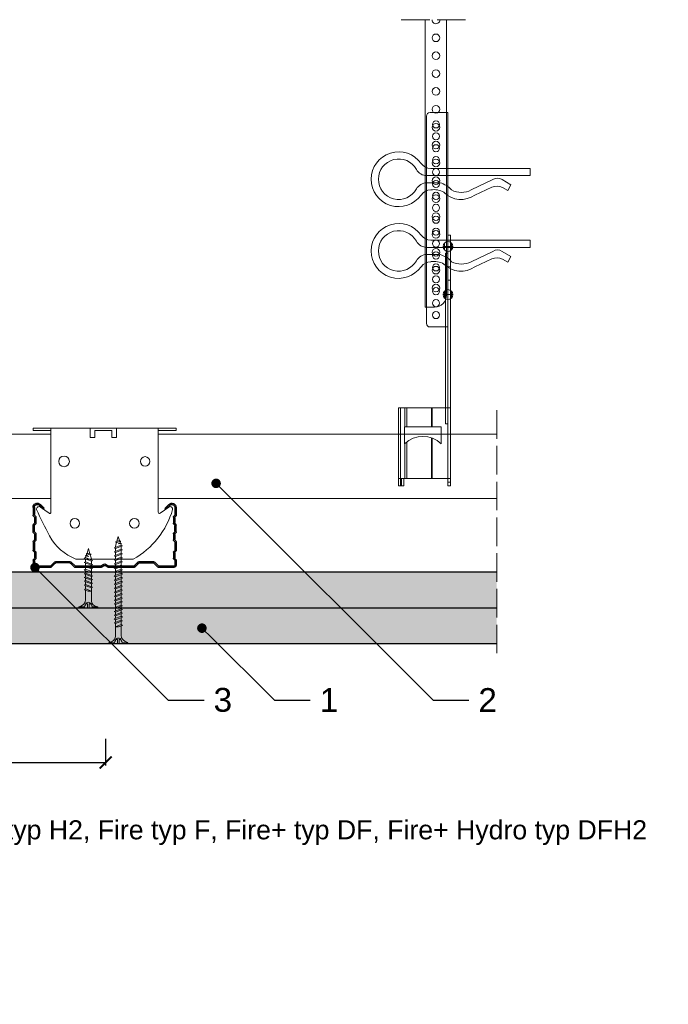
# Model space of a CAD drawing. Header units: millimetres. Extents: x 198 to 2541, y 3733 to 4154.
# Tile 2 of 7: x 591 to 863, y 3733 to 4146. Entities that reach past the tile are written whole.
import ezdxf
from ezdxf import colors
from ezdxf.entities.mleader import LeaderData, LeaderLine
from ezdxf.math import Vec2, Vec3

# ---------------------------------------------------------------- set-up
doc = ezdxf.new("R2010")
doc.units = ezdxf.units.MM
doc.linetypes.add('ACAD_ISO02W100', pattern=[15, 12, -3])
for name, color, linetype, lineweight in [('_RIGIPS AKCESORIA', 7, 'Continuous', 18), ('_RIGIPS G-K', 7, 'Continuous', 25), ('_RIGIPS PROFIL', 7, 'Continuous', 18), ('KRESKOWANIE', 7, 'Continuous', 9), ('PRZERYWANA', 7, 'ACAD_ISO02W100', 9)]:
    doc.layers.add(name, color=color, linetype=linetype, lineweight=lineweight)
doc.styles.get("Standard").update_dxf_attribs({"font": 'arial.ttf'})
doc.dimstyles.new('ISO-25', dxfattribs={"dimtxt": 2.5, "dimasz": 2.5, "dimexe": 1.25, "dimexo": 0.625, "dimtad": 1, "dimtxsty": 'Standard', "dimcen": 2.5, "dimadec": 0, "dimazin": 0, "dimtfac": 1, "dimtmove": 0, "dimatfit": 3, "dimfxl": 1, "dimarcsym": 0})
pattern_1 = [(225, (-1898.4273, 2824.9357), (1.122532, -3.367596), [0, -3.175])]

# ---------------------------------------------------------------- blocks, each defined once
blk = doc.blocks.new('wieszak noniuszowy bok')
at = {"layer": '_RIGIPS AKCESORIA', "lineweight": 0}
for p, q in [((1390.98, 5092.86), (1390.98, 5179.86)), ((1392.48, 5181.36), (1399.98, 5181.36)), ((1399.98, 5024.65), (1399.98, 5181.36)), ((1399.98, 5129.95), (1399.97, 5129.95)), ((1399.98, 5129.95), (1401, 5129.95)), ((1401, 5129.95), (1401, 5024.65)), ((1401, 5129.95), (1401, 5129.95)), ((1398.54, 5126.58), (1398.54, 5123.65)), ((1399.98, 5126.06), (1399.98, 5102.02)), ((1401.42, 5126.58), (1401.42, 5123.65)), ((1398.96, 5122.28), (1399.98, 5122.28)), ((1398.96, 5122.28), (1399.98, 5122.28)), ((1398.96, 5122.28), (1398.96, 5050.72)), ((1399.98, 5116.66), (1401, 5116.66)), ((1399.98, 5116.63), (1399.98, 5116.66)), ((1399.98, 5116.66), (1399.98, 5116.63)), ((1399.98, 5116.62), (1399.98, 5116.63)), ((1399.98, 5116.63), (1399.98, 5116.56)), ((1399.98, 5116.55), (1399.98, 5116.63)), ((1399.98, 5116.63), (1399.98, 5116.55)), ((1399.98, 5116.55), (1399.98, 5116.62)), ((1399.98, 5116.56), (1399.98, 5116.43)), ((1399.98, 5116.42), (1399.98, 5116.55)), ((1399.98, 5116.41), (1399.98, 5116.55)), ((1399.98, 5116.55), (1399.98, 5116.41)), ((1399.98, 5116.43), (1399.98, 5116.25)), ((1399.98, 5116.24), (1399.98, 5116.42)), ((1399.98, 5116.21), (1399.98, 5116.41)), ((1399.98, 5116.41), (1399.98, 5116.21)), ((1399.98, 5116.25), (1399.98, 5116.01)), ((1399.98, 5116), (1399.98, 5116.24)), ((1399.98, 5115.97), (1399.98, 5116.21)), ((1399.98, 5116.21), (1399.98, 5115.97)), ((1399.98, 5116.01), (1399.98, 5115.74)), ((1399.98, 5115.71), (1399.98, 5116)), ((1399.98, 5115.69), (1399.98, 5115.97)), ((1399.98, 5115.97), (1399.98, 5115.69)), ((1399.98, 5115.74), (1399.98, 5115.41)), ((1399.98, 5115.38), (1399.98, 5115.71)), ((1399.98, 5115.37), (1399.98, 5115.69)), ((1399.98, 5115.69), (1399.98, 5115.37)), ((1399.98, 5115.41), (1399.98, 5115.05)), ((1399.98, 5115.02), (1399.98, 5115.38)), ((1399.98, 5115.02), (1399.98, 5115.37)), ((1399.98, 5115.37), (1399.98, 5115.02)), ((1399.98, 5115.05), (1399.98, 5114.67)), ((1399.98, 5114.65), (1399.98, 5115.02)), ((1399.98, 5114.64), (1399.98, 5115.02)), ((1399.98, 5115.02), (1399.98, 5114.64)), ((1399.98, 5114.67), (1399.98, 5114.28)), ((1399.98, 5114.25), (1399.98, 5114.65)), ((1399.98, 5114.25), (1399.98, 5114.64)), ((1399.98, 5114.64), (1399.98, 5114.25)), ((1399.98, 5114.28), (1399.98, 5113.88)), ((1399.98, 5113.85), (1399.98, 5114.25)), ((1399.98, 5113.84), (1399.98, 5114.25)), ((1399.98, 5114.25), (1399.98, 5113.84)), ((1399.98, 5113.88), (1399.98, 5113.48)), ((1399.98, 5113.46), (1399.98, 5113.85)), ((1399.98, 5113.84), (1399.98, 5113.44)), ((1399.98, 5113.44), (1399.98, 5113.84)), ((1399.98, 5113.48), (1399.98, 5113.1)), ((1399.98, 5113.07), (1399.98, 5113.46)), ((1399.98, 5113.44), (1399.98, 5113.06)), ((1399.98, 5113.06), (1399.98, 5113.44)), ((1399.98, 5113.1), (1399.98, 5112.75)), ((1399.98, 5112.72), (1399.98, 5113.07)), ((1399.98, 5113.06), (1399.98, 5112.68)), ((1399.98, 5112.68), (1399.98, 5113.06)), ((1399.98, 5112.75), (1399.98, 5112.42)), ((1399.98, 5112.4), (1399.98, 5112.72)), ((1399.98, 5112.68), (1399.98, 5112.33)), ((1399.98, 5112.33), (1399.98, 5112.68)), ((1399.98, 5112.42), (1399.98, 5112.14)), ((1399.98, 5112.12), (1399.98, 5112.4)), ((1399.98, 5112.33), (1399.98, 5112)), ((1399.98, 5112), (1399.98, 5112.33)), ((1399.98, 5112.14), (1399.98, 5111.9)), ((1399.98, 5111.89), (1399.98, 5112.12)), ((1399.98, 5112), (1399.98, 5111.72)), ((1399.98, 5111.72), (1399.98, 5112)), ((1399.98, 5111.9), (1399.98, 5111.72)), ((1399.98, 5111.72), (1399.98, 5111.89)), ((1399.98, 5111.72), (1399.98, 5111.6)), ((1399.98, 5111.59), (1399.98, 5111.72)), ((1399.98, 5111.72), (1399.98, 5111.48)), ((1399.98, 5111.48), (1399.98, 5111.72)), ((1399.98, 5111.6), (1399.98, 5111.54)), ((1399.98, 5111.53), (1399.98, 5111.59)), ((1399.98, 5111.54), (1399.98, 5111.53)), ((1399.98, 5111.48), (1399.98, 5111.29)), ((1399.98, 5111.29), (1399.98, 5111.48)), ((1399.98, 5111.29), (1399.98, 5111.15)), ((1399.98, 5111.15), (1399.98, 5111.29)), ((1399.98, 5111.15), (1399.98, 5111.06)), ((1399.98, 5111.06), (1399.98, 5111.15)), ((1399.98, 5111.06), (1399.98, 5111.04)), ((1399.98, 5111.04), (1399.98, 5111.06)), ((1399.98, 5111.04), (1401, 5111.04)), ((1398.54, 5106.42), (1398.54, 5103.49)), ((1401.42, 5106.42), (1401.42, 5103.49)), ((1399.98, 5102.02), (1399.98, 5102.1)), ((1399.98, 5091.36), (1392.48, 5091.36)), ((1400.98, 5057.36), (1379.24, 5057.36)), ((1379.24, 5057.36), (1379.24, 5024.65)), ((1380.12, 5057.36), (1380.12, 5024.65)), ((1381.9, 5057.36), (1381.9, 5049.5)), ((1382.79, 5057.36), (1382.79, 5049.5)), ((1393.13, 5057.36), (1393.13, 5049.5)), ((1393.4, 5057.36), (1393.4, 5049.5)), ((1400.98, 5057.36), (1401, 5057.36)), ((1401, 5057.36), (1400.98, 5057.36)), ((1381.81, 5042.35), (1381.81, 5049.5)), ((1397.14, 5049.5), (1381.81, 5049.5)), ((1397.14, 5042.35), (1397.14, 5049.5)), ((1398.96, 5050.72), (1399.98, 5050.72)), ((1381.9, 5042.43), (1381.9, 5027.72)), ((1382.79, 5043.18), (1382.79, 5027.72)), ((1393.13, 5044.79), (1393.13, 5027.72)), ((1393.4, 5044.69), (1393.4, 5027.72)), ((1379.24, 5027.72), (1401, 5027.72)), ((1379.24, 5024.65), (1381.46, 5024.65)), ((1380.57, 5027.72), (1380.57, 5024.65)), ((1381.46, 5024.65), (1381.46, 5027.72)), ((1399.98, 5026.19), (1401, 5026.19)), ((1401, 5024.65), (1399.98, 5024.65))]:
    blk.add_line(p, q, dxfattribs=at)
at = {"layer": '_RIGIPS AKCESORIA'}
for p, q in [((1397.92, 5125.12), (1402.03, 5125.12)), ((1397.92, 5104.96), (1402.03, 5104.96))]:
    blk.add_line(p, q, dxfattribs=at)
for centre, radius in [((1394.98, 5176.36), 1.5), ((1394.98, 5171.36), 1.5), ((1394.98, 5166.36), 1.5), ((1394.98, 5161.36), 1.5), ((1394.98, 5156.36), 1.5), ((1394.98, 5151.36), 1.5), ((1394.98, 5146.36), 1.5), ((1394.98, 5141.36), 1.5), ((1394.98, 5136.36), 1.5), ((1394.98, 5131.36), 1.5), ((1394.98, 5126.36), 1.5), ((1399.98, 5125.12), 2.06), ((1394.98, 5121.36), 1.5), ((1394.98, 5116.36), 1.5), ((1394.98, 5111.36), 1.5), ((1394.98, 5106.36), 1.5), ((1399.98, 5104.96), 2.06), ((1394.98, 5101.36), 1.5), ((1394.98, 5096.36), 1.5)]:
    blk.add_circle(centre, radius, dxfattribs=at)
at = {"layer": '_RIGIPS AKCESORIA', "lineweight": 0}
for centre, start, end in [((1392.48, 5179.86), 90, 180), ((1392.48, 5092.86), 180, 270)]:
    blk.add_arc(centre, 1.5, start, end, dxfattribs=at)
at = {"layer": '_RIGIPS AKCESORIA'}
blk.add_arc((1389.48, 5034.29), 11.12, 46.445, 133.4017, dxfattribs=at)
blk = doc.blocks.new('klamra')
at = {"layer": '_RIGIPS AKCESORIA'}
for p, q in [((6828.19, 2764.92), (6828.19, 2806.53)), ((6831.19, 2764.92), (6831.19, 2808.19)), ((6834.19, 2802.92), (6834.19, 2808.19)), ((6832.87, 2780.55), (6837.19, 2789.57)), ((6839.31, 2788.09), (6836.06, 2780.95)), ((6832.86, 2776.63), (6835, 2772.92)), ((6835, 2772.92), (6837.38, 2774.29)), ((6836.19, 2776.54), (6837.38, 2774.29)), ((6831.19, 2764.92), (6828.19, 2764.92))]:
    blk.add_line(p, q, dxfattribs=at)
for centre, radius, start, end in [((6832.69, 2820.02), 11.5, 305.1527, 234.8473), ((6832.69, 2820.02), 8.5, 298.7822, 241.2178), ((6823.19, 2806.53), 5, 0, 54.8473), ((6826.19, 2808.19), 5, 0, 61.2178), ((6839.19, 2808.19), 5, 118.7822, 180), ((6842.19, 2806.53), 5, 125.1527, 180), ((6845.23, 2805.18), 8.16, 170.4436, 210.2847), ((6843.93, 2805.32), 10.09, 195.2653, 228.1308), ((6829.23, 2793.69), 8.97, 332.6387, 27.3613), ((6831.19, 2793.92), 10, 324.3132, 45.573), ((6840.61, 2778.88), 5, 155.5109, 207.8622), ((6835.87, 2778.58), 3.59, 146.8414, 212.9715)]:
    blk.add_arc(centre, radius, start, end, dxfattribs=at)
blk = doc.blocks.new('noniusz uciety')
at = {"layer": '_RIGIPS AKCESORIA'}
for p, q in [((1663.33, 1509.33), (1663.33, 1629.95)), ((1672.33, 1514.33), (1672.33, 1629.95)), ((1667.33, 1509.33), (1663.33, 1509.33))]:
    blk.add_line(p, q, dxfattribs=at)
for centre in [(1667.88, 1622.34), (1667.88, 1614.84), (1667.88, 1607.34), (1667.88, 1599.84), (1667.88, 1592.34), (1667.88, 1584.84), (1667.88, 1577.34), (1667.88, 1569.84), (1667.88, 1562.34), (1667.88, 1554.84), (1667.88, 1547.34), (1667.88, 1539.84), (1667.88, 1532.34), (1667.88, 1524.84), (1667.88, 1517.34)]:
    blk.add_circle(centre, 1.6, dxfattribs=at)
for centre, radius, start, end in [((1667.88, 1629.84), 1.6, 175.8835, 4.1165), ((1667.33, 1514.33), 5, 270, 0)]:
    blk.add_arc(centre, radius, start, end, dxfattribs=at)
blk = doc.blocks.new('TN 25')
at = {"layer": '_RIGIPS AKCESORIA'}
for p, q in [((0, -0.84), (0, 7.16)), ((0, 7.16), (0.46, 7.16)), ((0.46, 4.78), (0, 4.78)), ((0.46, 7.16), (0.46, 4.78)), ((1.77, 3.5), (1.77, 4.2)), ((3.02, 4.46), (8.47, 4.46)), ((7.12, 4.46), (7.12, 3.18)), ((8.03, 2.01), (7.12, 4.46)), ((8.47, 4.46), (8.79, 5)), ((9.61, 1.51), (8.47, 4.46)), ((8.79, 5), (9.93, 2.01)), ((9, 4.46), (10.1, 4.46)), ((10.1, 4.46), (10.41, 5)), ((11.23, 1.51), (10.1, 4.46)), ((10.41, 5), (11.56, 2.01)), ((10.62, 4.46), (11.67, 4.46)), ((11.67, 4.46), (11.99, 5)), ((12.81, 1.51), (11.67, 4.46)), ((11.99, 5), (13.14, 2.01)), ((12.2, 4.46), (13.21, 4.46)), ((13.21, 4.46), (13.52, 5)), ((14.34, 1.51), (13.21, 4.46)), ((13.52, 5), (14.67, 2.01)), ((13.73, 4.46), (14.8, 4.46)), ((14.8, 4.46), (15.12, 5)), ((15.94, 1.51), (14.8, 4.46)), ((15.12, 5), (16.26, 2.01)), ((15.33, 4.46), (16.42, 4.46)), ((16.42, 4.46), (16.73, 5)), ((17.55, 1.51), (16.42, 4.46)), ((16.73, 5), (17.88, 2.01)), ((16.94, 4.46), (17.99, 4.46)), ((17.99, 4.46), (18.31, 5)), ((19.13, 1.51), (17.99, 4.46)), ((18.31, 5), (19.45, 2.01)), ((18.52, 4.46), (19.68, 4.46)), ((19.68, 4.46), (20, 5)), ((20.82, 1.51), (19.68, 4.46)), ((20, 5), (21.14, 2.01)), ((20.21, 4.46), (20.7, 4.46)), ((20.7, 4.46), (22.28, 3.98)), ((22.28, 3.98), (22.56, 4.37)), ((22.56, 4.37), (23.03, 2.71)), ((0, 3.5), (1.77, 3.5)), ((0, 2.83), (1.77, 2.83)), ((0.46, 1.64), (0, 1.64)), ((0.46, -0.84), (0.46, 1.64)), ((1.77, 2.83), (1.77, 2.18)), ((7.49, 2.01), (3.55, 2.01)), ((7.12, 3.18), (7.65, 1.53)), ((7.65, 1.53), (8.03, 2.01)), ((9.41, 2.01), (8.03, 2.01)), ((9.93, 2.01), (9.61, 1.51)), ((11.04, 2.01), (9.93, 2.01)), ((11.56, 2.01), (11.23, 1.51)), ((12.61, 2.01), (11.56, 2.01)), ((13.14, 2.01), (12.81, 1.51)), ((14.15, 2.01), (13.14, 2.01)), ((14.67, 2.01), (14.34, 1.51)), ((15.74, 2.01), (14.67, 2.01)), ((16.26, 2.01), (15.94, 1.51)), ((17.36, 2.01), (16.26, 2.01)), ((17.88, 2.01), (17.55, 1.51)), ((18.93, 2.01), (17.88, 2.01)), ((19.45, 2.01), (19.13, 1.51)), ((19.45, 2.01), (20.62, 2.01)), ((21.14, 2.01), (20.82, 1.51)), ((21.14, 2.01), (21.81, 2.12)), ((21.85, 1.83), (21.67, 3.28)), ((21.67, 3.28), (22.14, 2.4)), ((22.14, 2.4), (21.85, 1.83)), ((22.7, 2.36), (22.14, 2.4)), ((22.7, 2.36), (22.28, 3.98)), ((23.03, 2.71), (22.7, 2.36)), ((22.71, 3.85), (25, 3.24)), ((25, 3.24), (23.03, 2.71)), ((0, -0.84), (0.46, -0.84))]:
    blk.add_line(p, q, dxfattribs=at)
for centre, major_axis, ratio, start_param, end_param in [((3.09, 7.67), (0.17, 3.2), 0.826134, 1.773653, 3.180586), ((-0.04, 0.9), (0, 3.93), 0.848176, -0.720942, -0.151112), ((3.37, -1.57), (0.28, 3.57), 0.832181, 0.035984, 1.430787), ((-2.73, 15.91), (0, 14.76), 0.848176, 3.399396, 3.475072), ((0.59, 4.62), (0, 2.81), 0.848176, 3.475072, 3.862535), ((1.66, 3.18), (0, 0.895), 0.848176, -1.552777, -0.720942), ((1.66, 3.18), (0, 0.895), 0.848176, 3.862535, 4.730408)]:
    blk.add_ellipse(centre, major_axis=major_axis, ratio=ratio, start_param=start_param, end_param=end_param, dxfattribs=at)
blk = doc.blocks.new('CD 60 ULTRASTIL')
h = blk.add_hatch()
h.set_pattern_fill('ANSI31', color=256, scale=0.3, style=0)
h.paths.add_polyline_path([(542.88, 684.5, -0.302776), (543.49, 684.5), (544.54, 683.79, 0.148069), (544.85, 683.7), (555.42, 683.7, 0.198912), (555.81, 683.86), (557.38, 685.44, -0.198912), (557.77, 685.6), (563.59, 685.6, -0.198912), (563.98, 685.44), (565.55, 683.86, 0.198912), (565.94, 683.7), (572.18, 683.7, 0.414214), (573.18, 684.7), (573.18, 686.74, 0.198912), (573.02, 687.12), (572.74, 687.4, -0.198912), (572.58, 687.79), (572.58, 689.87, -0.198912), (572.74, 690.26), (573.02, 690.54, 0.198912), (573.18, 690.93), (573.18, 694.47, 0.198912), (573.02, 694.86), (572.74, 695.14, -0.198912), (572.58, 695.53), (572.58, 697.61, -0.198912), (572.74, 698), (573.02, 698.28, 0.198912), (573.18, 698.67), (573.18, 701.47, 0.198912), (573.02, 701.86), (572.74, 702.14, -0.198912), (572.58, 702.53), (572.58, 704.61, -0.198912), (572.74, 705), (573.02, 705.28, 0.198912), (573.18, 705.67), (573.18, 708.9, 0.666128), (570.12, 710.18), (568.55, 708.63), (568.93, 708.24), (570.5, 709.79, -0.666128), (572.63, 708.9), (572.63, 705.9, -0.198912), (572.47, 705.51), (572.19, 705.23, 0.198912), (572.03, 704.84), (572.03, 702.3, 0.198912), (572.19, 701.91), (572.47, 701.63, -0.198912), (572.63, 701.25), (572.63, 698.9, -0.198912), (572.47, 698.51), (572.19, 698.23, 0.198912), (572.03, 697.84), (572.03, 695.3, 0.198912), (572.19, 694.91), (572.47, 694.63, -0.198912), (572.63, 694.25), (572.63, 691.16, -0.198912), (572.47, 690.77), (572.19, 690.49, 0.198912), (572.03, 690.1), (572.03, 687.56, 0.198912), (572.19, 687.17), (572.47, 686.9, -0.198912), (572.63, 686.51), (572.63, 684.7, -0.414214), (572.18, 684.25), (566.17, 684.25, -0.198912), (565.78, 684.41), (564.2, 685.99, 0.198912), (563.82, 686.15), (557.55, 686.15, 0.198912), (557.16, 685.99), (555.58, 684.41, -0.198912), (555.19, 684.25), (545.01, 684.25, -0.148069), (544.71, 684.34), (543.49, 685.16, 0.302776), (542.88, 685.16), (541.65, 684.34, -0.148069), (541.35, 684.25), (531.17, 684.25, -0.198912), (530.78, 684.41), (529.2, 685.99, 0.198912), (528.82, 686.15), (522.55, 686.15, 0.198912), (522.16, 685.99), (520.58, 684.41, -0.198912), (520.19, 684.25), (514.18, 684.25, -0.414214), (513.73, 684.7), (513.73, 686.51, -0.198912), (513.89, 686.9), (514.17, 687.17, 0.198912), (514.33, 687.56), (514.33, 690.1, 0.198912), (514.17, 690.49), (513.89, 690.77, -0.198912), (513.73, 691.16), (513.73, 694.25, -0.198912), (513.89, 694.63), (514.17, 694.91, 0.198912), (514.33, 695.3), (514.33, 697.84, 0.198912), (514.17, 698.23), (513.89, 698.51, -0.198912), (513.73, 698.9), (513.73, 701.25, -0.198912), (513.89, 701.63), (514.17, 701.91, 0.198912), (514.33, 702.3), (514.33, 704.84, 0.198912), (514.17, 705.23), (513.89, 705.51, -0.198912), (513.73, 705.9), (513.73, 708.9, -0.666128), (515.86, 709.79), (517.43, 708.24), (517.81, 708.63), (516.25, 710.18, 0.666128), (513.18, 708.9), (513.18, 705.67, 0.198912), (513.34, 705.28), (513.62, 705, -0.198912), (513.78, 704.61), (513.78, 702.53, -0.198912), (513.62, 702.14), (513.34, 701.86, 0.198912), (513.18, 701.47), (513.18, 698.67, 0.198912), (513.34, 698.28), (513.62, 698, -0.198912), (513.78, 697.61), (513.78, 695.53, -0.198912), (513.62, 695.14), (513.34, 694.86, 0.198912), (513.18, 694.47), (513.18, 690.93, 0.198912), (513.34, 690.54), (513.62, 690.26, -0.198912), (513.78, 689.87), (513.78, 687.79, -0.198912), (513.62, 687.4), (513.34, 687.12, 0.198912), (513.18, 686.74), (513.18, 684.7, 0.414214), (514.18, 683.7), (520.42, 683.7, 0.198912), (520.81, 683.86), (522.38, 685.44, -0.198912), (522.77, 685.6), (528.59, 685.6, -0.198912), (528.98, 685.44), (530.55, 683.86, 0.198912), (530.94, 683.7), (541.51, 683.7, 0.148069), (541.82, 683.79)])
for p, q in [((513.18, 708.9), (513.18, 705.67)), ((513.73, 708.9), (513.73, 705.9)), ((515.86, 709.79), (517.43, 708.24)), ((516.25, 710.18), (517.81, 708.63)), ((517.43, 708.24), (517.81, 708.63)), ((570.12, 710.18), (568.55, 708.63)), ((568.93, 708.24), (568.55, 708.63)), ((570.5, 709.79), (568.93, 708.24)), ((572.63, 708.9), (572.63, 705.9)), ((573.18, 708.9), (573.18, 705.67)), ((513.34, 705.28), (513.62, 705)), ((513.78, 704.61), (513.78, 702.53)), ((513.89, 705.51), (514.17, 705.23)), ((514.33, 704.84), (514.33, 702.3)), ((572.03, 704.84), (572.03, 702.3)), ((572.47, 705.51), (572.19, 705.23)), ((572.58, 704.61), (572.58, 702.53)), ((573.02, 705.28), (572.74, 705)), ((513.18, 698.67), (513.18, 701.47)), ((513.34, 701.86), (513.62, 702.14)), ((513.73, 698.9), (513.73, 701.25)), ((513.89, 701.63), (514.17, 701.91)), ((513.89, 698.51), (514.17, 698.23)), ((572.47, 701.63), (572.19, 701.91)), ((572.47, 698.51), (572.19, 698.23)), ((572.63, 698.9), (572.63, 701.25)), ((573.02, 701.86), (572.74, 702.14)), ((573.18, 698.67), (573.18, 701.47)), ((513.18, 694.47), (513.18, 690.93)), ((513.34, 698.28), (513.62, 698)), ((513.34, 694.86), (513.62, 695.14)), ((513.73, 694.25), (513.73, 691.16)), ((513.78, 697.61), (513.78, 695.53)), ((513.89, 694.63), (514.17, 694.91)), ((514.33, 697.84), (514.33, 695.3)), ((572.03, 697.84), (572.03, 695.3)), ((572.47, 694.63), (572.19, 694.91)), ((572.58, 697.61), (572.58, 695.53)), ((572.63, 694.25), (572.63, 691.16)), ((573.02, 698.28), (572.74, 698)), ((573.02, 694.86), (572.74, 695.14)), ((573.18, 694.47), (573.18, 690.93)), ((513.34, 690.54), (513.62, 690.26)), ((513.89, 690.77), (514.17, 690.49)), ((514.33, 690.1), (514.33, 687.56)), ((572.03, 690.1), (572.03, 687.56)), ((572.47, 690.77), (572.19, 690.49)), ((573.02, 690.54), (572.74, 690.26)), ((513.18, 686.74), (513.18, 684.7)), ((513.34, 687.12), (513.62, 687.4)), ((513.73, 686.51), (513.73, 684.7)), ((513.78, 689.87), (513.78, 687.79)), ((513.89, 686.9), (514.17, 687.17)), ((520.58, 684.41), (522.16, 685.99)), ((522.55, 686.15), (528.82, 686.15)), ((530.78, 684.41), (529.2, 685.99)), ((555.58, 684.41), (557.16, 685.99)), ((557.55, 686.15), (563.82, 686.15)), ((565.78, 684.41), (564.2, 685.99)), ((572.47, 686.9), (572.19, 687.17)), ((572.58, 689.87), (572.58, 687.79)), ((572.63, 686.51), (572.63, 684.7)), ((573.02, 687.12), (572.74, 687.4)), ((573.18, 686.74), (573.18, 684.7)), ((514.18, 684.25), (520.19, 684.25)), ((514.18, 683.7), (520.42, 683.7)), ((520.81, 683.86), (522.38, 685.44)), ((528.59, 685.6), (522.77, 685.6)), ((530.55, 683.86), (528.98, 685.44)), ((530.94, 683.7), (541.51, 683.7)), ((531.17, 684.25), (541.35, 684.25)), ((541.65, 684.34), (542.88, 685.16)), ((541.82, 683.79), (542.88, 684.5)), ((544.71, 684.34), (543.49, 685.16)), ((544.54, 683.79), (543.49, 684.5)), ((544.85, 683.7), (555.42, 683.7)), ((545.01, 684.25), (555.19, 684.25)), ((555.81, 683.86), (557.38, 685.44)), ((557.77, 685.6), (563.59, 685.6)), ((565.55, 683.86), (563.98, 685.44)), ((565.94, 683.7), (572.18, 683.7)), ((566.17, 684.25), (572.18, 684.25))]:
    blk.add_line(p, q)
for centre, radius, start, end in [((514.98, 708.9), 1.8, 45.3251, 180), ((514.98, 708.9), 1.25, 45.3251, 180), ((571.38, 708.9), 1.8, 360, 134.6749), ((571.38, 708.9), 1.25, 360, 134.6749), ((513.73, 705.67), 0.55, 180, 225), ((513.23, 704.61), 0.55, 0, 45), ((513.23, 702.53), 0.55, 315, 0), ((514.28, 705.9), 0.55, 180, 225), ((513.78, 704.84), 0.55, 0, 45), ((572.58, 704.84), 0.55, 135, 180), ((572.08, 705.9), 0.55, 315, 0), ((573.13, 704.61), 0.55, 135, 180), ((573.13, 702.53), 0.55, 180, 225), ((572.63, 705.67), 0.55, 315, 0), ((513.73, 701.47), 0.55, 135, 180), ((513.73, 698.67), 0.55, 180, 225), ((514.28, 701.25), 0.55, 135, 180), ((514.28, 698.9), 0.55, 180, 225), ((513.78, 702.3), 0.55, 315, 0), ((572.58, 702.3), 0.55, 180, 225), ((572.08, 701.25), 0.55, 0, 45), ((572.08, 698.9), 0.55, 315, 0), ((572.63, 701.47), 0.55, 0, 45), ((572.63, 698.67), 0.55, 315, 0), ((513.73, 694.47), 0.55, 135, 180), ((513.23, 697.61), 0.55, 360, 45), ((513.23, 695.53), 0.55, 315, 0), ((514.28, 694.25), 0.55, 135, 180), ((513.78, 697.84), 0.55, 0, 45), ((513.78, 695.3), 0.55, 315, 0), ((572.58, 697.84), 0.55, 135, 180), ((572.58, 695.3), 0.55, 180, 225), ((572.08, 694.25), 0.55, 0, 45), ((573.13, 697.61), 0.55, 135, 180), ((573.13, 695.53), 0.55, 180, 225), ((572.63, 694.47), 0.55, 0, 45), ((513.73, 690.93), 0.55, 180, 225), ((513.23, 689.87), 0.55, 0, 45), ((514.28, 691.16), 0.55, 180, 225), ((513.78, 690.1), 0.55, 360, 45), ((572.58, 690.1), 0.55, 135, 180), ((572.08, 691.16), 0.55, 315, 0), ((573.13, 689.87), 0.55, 135, 180), ((572.63, 690.93), 0.55, 315, 0), ((513.73, 686.74), 0.55, 135, 180), ((513.23, 687.79), 0.55, 315, 0), ((514.28, 686.51), 0.55, 135, 180), ((513.78, 687.56), 0.55, 315, 360), ((522.55, 685.6), 0.55, 90, 135), ((528.82, 685.6), 0.55, 45, 90), ((557.55, 685.6), 0.55, 90, 135), ((563.82, 685.6), 0.55, 45, 90), ((572.58, 687.56), 0.55, 180, 225), ((572.08, 686.51), 0.55, 360, 45), ((573.13, 687.79), 0.55, 180, 225), ((572.63, 686.74), 0.55, 360, 45), ((514.18, 684.7), 1, 180, 270), ((514.18, 684.7), 0.45, 180, 270), ((520.19, 684.8), 0.55, 270, 315), ((520.42, 684.25), 0.55, 270, 315), ((522.77, 685.05), 0.55, 90, 135), ((528.59, 685.05), 0.55, 45, 90), ((530.94, 684.25), 0.55, 225, 270), ((531.17, 684.8), 0.55, 225, 270), ((541.35, 684.8), 0.55, 270, 303.6901), ((541.51, 684.25), 0.55, 270, 303.6901), ((543.18, 684.7), 0.55, 56.3099, 123.6901), ((543.18, 684.04), 0.55, 56.3099, 123.6901), ((544.85, 684.25), 0.55, 236.3099, 270), ((545.01, 684.8), 0.55, 236.3099, 270), ((555.19, 684.8), 0.55, 270, 315), ((555.42, 684.25), 0.55, 270, 315), ((557.77, 685.05), 0.55, 90, 135), ((563.59, 685.05), 0.55, 45, 90), ((565.94, 684.25), 0.55, 225, 270), ((566.17, 684.8), 0.55, 225, 270), ((572.18, 684.7), 1, 270, 0), ((572.18, 684.7), 1, 270, 360), ((572.18, 684.7), 0.45, 270, 360)]:
    blk.add_arc(centre, radius, start, end)
blk = doc.blocks.new('Lacznik krzyzowy (widok2)')
at = {"layer": '_RIGIPS AKCESORIA'}
for p, q in [((94.8, 91.5, 218.36), (94.8, 90.5, 218.36)), ((94.8, 91.5, 218.36), (154.8, 91.5, 218.36)), ((102.3, 56.15, 218.36), (102.3, 91.5, 218.36)), ((119.8, 91.5, 218.36), (119.8, 87.5, 218.36)), ((130.8, 91.5, 218.36), (119.8, 91.5, 218.36)), ((130.85, 91.5, 218.36), (130.85, 87.5, 218.36)), ((147.3, 91.5, 218.36), (147.3, 56.15, 218.36)), ((154.8, 91.5, 218.36), (154.8, 90.5, 218.36)), ((94.8, 90.5, 218.36), (102.3, 90.5, 218.36)), ((119.8, 87.5, 218.36), (121.8, 87.5, 218.36)), ((121.8, 87.5, 218.36), (121.8, 90.5, 218.36)), ((121.8, 90.5, 218.36), (128.85, 90.5, 218.36)), ((128.85, 90.5, 218.36), (128.85, 87.5, 218.36)), ((128.85, 87.5, 218.36), (130.85, 87.5, 218.36)), ((154.8, 90.5, 218.36), (147.3, 90.5, 218.36)), ((97.87, 58.35, 218.36), (101.51, 55.74, 218.36)), ((148.09, 55.74, 218.36), (151.73, 58.35, 218.36)), ((136.8, 36.5, 218.36), (112.81, 36.5, 218.36))]:
    blk.add_line(p, q, dxfattribs=at)
for centre, radius in [((107.8, 77.5, 218.36), 2), ((141.8, 77.5, 218.36), 2.24), ((112.3, 51.5, 218.36), 2), ((137.3, 51.5, 218.36), 2)]:
    blk.add_circle(centre, radius, dxfattribs=at)
for centre, radius, start, end in [((97.29, 57.53, 218.36), 1, 122.1388, 189.8152), ((97.29, 57.53, 218.36), 1, 54.4623, 122.1388), ((152.32, 57.53, 218.36), 1, 350.1848, 125.5377), ((129.23, 66.45, 218.36), 34.16, 195.4351, 241.2658), ((101.8, 56.15, 218.36), 0.5, 234.4623, 0), ((147.8, 56.15, 218.36), 0.5, 180, 305.5377), ((20.47, 114.78, 218.36), 144.71, 331.7398, 336.6225), ((129.12, 56.49, 218.36), 21.41, 291.013, 331.4749)]:
    blk.add_arc(centre, radius, start, end, dxfattribs=at)
blk = doc.blocks.new('TN 45')
at = {"layer": '_RIGIPS AKCESORIA'}
for p, q in [((0, -0.84), (0, 7.16)), ((0, 7.16), (0.46, 7.16)), ((0.46, 4.78), (0, 4.78)), ((0.46, 7.16), (0.46, 4.78)), ((1.77, 3.5), (1.77, 4.2)), ((3.02, 4.46), (8.47, 4.46)), ((7.12, 4.46), (7.12, 3.18)), ((8.03, 2.01), (7.12, 4.46)), ((8.47, 4.46), (8.79, 5)), ((9.61, 1.51), (8.47, 4.46)), ((8.79, 5), (9.93, 2.01)), ((9, 4.46), (10.1, 4.46)), ((10.1, 4.46), (10.41, 5)), ((11.23, 1.51), (10.1, 4.46)), ((10.41, 5), (11.56, 2.01)), ((10.62, 4.46), (11.67, 4.46)), ((11.67, 4.46), (11.99, 5)), ((12.81, 1.51), (11.67, 4.46)), ((11.99, 5), (13.14, 2.01)), ((12.2, 4.46), (13.21, 4.46)), ((13.21, 4.46), (13.52, 5)), ((14.34, 1.51), (13.21, 4.46)), ((13.52, 5), (14.67, 2.01)), ((13.73, 4.46), (14.8, 4.46)), ((14.8, 4.46), (15.12, 5)), ((15.94, 1.51), (14.8, 4.46)), ((15.12, 5), (16.26, 2.01)), ((15.33, 4.46), (16.42, 4.46)), ((16.42, 4.46), (16.73, 5)), ((17.55, 1.51), (16.42, 4.46)), ((16.73, 5), (17.88, 2.01)), ((16.94, 4.46), (17.99, 4.46)), ((17.99, 4.46), (18.31, 5)), ((19.13, 1.51), (17.99, 4.46)), ((18.31, 5), (19.45, 2.01)), ((18.52, 4.46), (19.68, 4.46)), ((19.68, 4.46), (20, 5)), ((20.82, 1.51), (19.68, 4.46)), ((20, 5), (21.14, 2.01)), ((20.21, 4.46), (21.37, 4.46)), ((21.37, 4.46), (21.69, 5)), ((22.51, 1.51), (21.37, 4.46)), ((21.69, 5), (22.83, 2.01)), ((21.9, 4.46), (23.06, 4.46)), ((23.06, 4.46), (23.38, 5)), ((24.2, 1.51), (23.06, 4.46)), ((23.38, 5), (24.52, 2.01)), ((23.59, 4.46), (24.75, 4.46)), ((24.75, 4.46), (25.07, 5)), ((25.89, 1.51), (24.75, 4.46)), ((25.07, 5), (26.21, 2.01)), ((25.28, 4.46), (26.44, 4.46)), ((26.44, 4.46), (26.76, 5)), ((27.58, 1.51), (26.44, 4.46)), ((26.76, 5), (27.9, 2.01)), ((26.96, 4.46), (28.13, 4.46)), ((28.13, 4.46), (28.45, 5)), ((29.27, 1.51), (28.13, 4.46)), ((28.45, 5), (29.59, 2.01)), ((28.65, 4.46), (29.82, 4.46)), ((29.82, 4.46), (30.14, 5)), ((30.96, 1.51), (29.82, 4.46)), ((30.14, 5), (31.28, 2.01)), ((30.34, 4.46), (31.51, 4.46)), ((31.51, 4.46), (31.83, 5)), ((32.65, 1.51), (31.51, 4.46)), ((31.83, 5), (32.97, 2.01)), ((32.03, 4.46), (33.2, 4.46)), ((33.2, 4.46), (33.52, 5)), ((34.34, 1.51), (33.2, 4.46)), ((33.52, 5), (34.66, 2.01)), ((33.72, 4.46), (34.89, 4.46)), ((34.89, 4.46), (35.21, 5)), ((36.03, 1.51), (34.89, 4.46)), ((35.21, 5), (36.35, 2.01)), ((35.41, 4.46), (36.58, 4.46)), ((36.58, 4.46), (36.9, 5)), ((37.72, 1.51), (36.58, 4.46)), ((36.9, 5), (38.04, 2.01)), ((37.1, 4.46), (38.27, 4.46)), ((38.27, 4.46), (38.59, 5)), ((39.41, 1.51), (38.27, 4.46)), ((38.59, 5), (39.73, 2.01)), ((38.79, 4.46), (39.96, 4.46)), ((39.96, 4.46), (40.28, 5)), ((41.1, 1.51), (39.96, 4.46)), ((40.28, 5), (41.42, 2.01)), ((40.48, 4.46), (40.98, 4.46)), ((40.98, 4.46), (42.56, 3.98)), ((42.56, 3.98), (42.84, 4.37)), ((42.84, 4.37), (43.31, 2.71)), ((0, 3.5), (1.77, 3.5)), ((0, 2.83), (1.77, 2.83)), ((0.46, 1.64), (0, 1.64)), ((0.46, -0.84), (0.46, 1.64)), ((1.77, 2.83), (1.77, 2.18)), ((7.49, 2.01), (3.55, 2.01)), ((7.12, 3.18), (7.65, 1.53)), ((7.65, 1.53), (8.03, 2.01)), ((9.41, 2.01), (8.03, 2.01)), ((9.93, 2.01), (9.61, 1.51)), ((11.04, 2.01), (9.93, 2.01)), ((11.56, 2.01), (11.23, 1.51)), ((12.61, 2.01), (11.56, 2.01)), ((13.14, 2.01), (12.81, 1.51)), ((14.15, 2.01), (13.14, 2.01)), ((14.67, 2.01), (14.34, 1.51)), ((15.74, 2.01), (14.67, 2.01)), ((16.26, 2.01), (15.94, 1.51)), ((17.36, 2.01), (16.26, 2.01)), ((17.88, 2.01), (17.55, 1.51)), ((18.93, 2.01), (17.88, 2.01)), ((19.45, 2.01), (19.13, 1.51)), ((19.45, 2.01), (20.62, 2.01)), ((20.62, 2.01), (19.57, 2.01)), ((21.14, 2.01), (20.82, 1.51)), ((21.14, 2.01), (22.31, 2.01)), ((22.31, 2.01), (21.26, 2.01)), ((22.83, 2.01), (22.51, 1.51)), ((22.83, 2.01), (24, 2.01)), ((24, 2.01), (22.95, 2.01)), ((24.52, 2.01), (24.2, 1.51)), ((24.52, 2.01), (25.69, 2.01)), ((25.69, 2.01), (24.64, 2.01)), ((26.21, 2.01), (25.89, 1.51)), ((26.21, 2.01), (27.38, 2.01)), ((27.38, 2.01), (26.33, 2.01)), ((27.9, 2.01), (27.58, 1.51)), ((27.9, 2.01), (29.07, 2.01)), ((29.07, 2.01), (28.02, 2.01)), ((29.59, 2.01), (29.27, 1.51)), ((29.59, 2.01), (30.76, 2.01)), ((30.76, 2.01), (29.71, 2.01)), ((31.28, 2.01), (30.96, 1.51)), ((31.28, 2.01), (32.45, 2.01)), ((32.45, 2.01), (31.4, 2.01)), ((32.97, 2.01), (32.65, 1.51)), ((32.97, 2.01), (34.14, 2.01)), ((34.14, 2.01), (33.09, 2.01)), ((34.66, 2.01), (34.34, 1.51)), ((34.66, 2.01), (35.83, 2.01)), ((35.83, 2.01), (34.78, 2.01)), ((36.35, 2.01), (36.03, 1.51)), ((36.35, 2.01), (37.52, 2.01)), ((37.52, 2.01), (36.47, 2.01)), ((38.04, 2.01), (37.72, 1.51)), ((38.04, 2.01), (39.21, 2.01)), ((39.21, 2.01), (38.16, 2.01)), ((39.73, 2.01), (39.41, 1.51)), ((39.73, 2.01), (40.9, 2.01)), ((41.42, 2.01), (41.1, 1.51)), ((41.42, 2.01), (42.09, 2.12)), ((42.13, 1.83), (41.95, 3.28)), ((41.95, 3.28), (42.42, 2.4)), ((42.42, 2.4), (42.13, 1.83)), ((42.98, 2.36), (42.42, 2.4)), ((42.98, 2.36), (42.56, 3.98)), ((43.31, 2.71), (42.98, 2.36)), ((42.99, 3.85), (45, 3.24)), ((45, 3.24), (43.31, 2.71)), ((0, -0.84), (0.46, -0.84))]:
    blk.add_line(p, q, dxfattribs=at)
for centre, major_axis, ratio, start_param, end_param in [((3.09, 7.67), (0.17, 3.2), 0.826134, 1.773653, 3.180586), ((-0.04, 0.9), (0, 3.93), 0.848176, -0.720942, -0.151112), ((3.37, -1.57), (0.28, 3.57), 0.832181, 0.035984, 1.430787), ((-2.73, 15.91), (0, 14.76), 0.848176, 3.399396, 3.475072), ((0.59, 4.62), (0, 2.81), 0.848176, 3.475072, 3.862535), ((1.66, 3.18), (0, 0.895), 0.848176, -1.552777, -0.720942), ((1.66, 3.18), (0, 0.895), 0.848176, 3.862535, 4.730408)]:
    blk.add_ellipse(centre, major_axis=major_axis, ratio=ratio, start_param=start_param, end_param=end_param, dxfattribs=at)
blk = doc.blocks.new('_Dot')
at = {"color": 0, "linetype": 'ByBlock', "lineweight": -2}
blk.add_line((-0.5, 0), (-1, 0), dxfattribs=at)
at = {"color": 0, "linetype": 'ByBlock', "const_width": 0.5}
blk.add_lwpolyline([(-0.25, 0, 1), (0.25, 0, 1)], format="xyb", close=True, dxfattribs=at)
blk = doc.blocks.new('_ArchTick')
at = {"color": 0, "linetype": 'ByBlock', "const_width": 0.15}
blk.add_lwpolyline([(-0.5, -0.5), (0.5, 0.5)], dxfattribs=at)
blk = doc.blocks.new('*D63')
at = {"layer": 'Defpoints', "color": 0, "transparency": 16777216}
for p in [(627.21, 3930.25), (519.07, 3914.2), (627.21, 3834.3)]:
    blk.add_point(p, dxfattribs=at)
at = {"layer": 'KRESKOWANIE', "color": 0, "lineweight": -2, "transparency": 16777216}
for p, q in [((519.07, 3844.3), (519.07, 3833.05)), ((627.21, 3844.3), (627.21, 3833.05)), ((519.07, 3834.3), (627.21, 3834.3))]:
    blk.add_line(p, q, dxfattribs=at)
at = {"layer": 'KRESKOWANIE', "color": 0, "lineweight": -2, "transparency": 16777216, "xscale": 5, "yscale": 5, "zscale": 5, "rotation": 180}
blk.add_blockref('_ArchTick', (519.07, 3834.3), dxfattribs=at)
at = {"layer": 'KRESKOWANIE', "color": 0, "lineweight": -2, "transparency": 16777216, "xscale": 5, "yscale": 5, "zscale": 5}
blk.add_blockref('_ArchTick', (627.21, 3834.3), dxfattribs=at)
at = {"layer": 'KRESKOWANIE', "color": 0, "transparency": 16777216, "insert": (573.14, 3841.38), "char_height": 8, "attachment_point": 5}
blk.add_mtext('≤150', dxfattribs=at)

msp = doc.modelspace()

# ---------------------------------------------------------------- hatches: boundary and pattern name
at = {"layer": 'KRESKOWANIE'}
h = msp.add_hatch(dxfattribs=at)
h.set_pattern_fill('DOTS', color=256, scale=2, angle=225, style=0)
h.set_pattern_definition(pattern_1)
h.paths.add_polyline_path([(456.776, 3914.131), (223.181, 3914.131), (223.181, 3899.131), (456.776, 3899.131)])
h.paths.add_polyline_path([(791.226, 3914.131), (476.776, 3914.131), (476.776, 3899.131), (791.226, 3899.131)])
h = msp.add_hatch(dxfattribs=at)
h.set_pattern_fill('DOTS', color=256, scale=2, angle=225, style=0)
h.set_pattern_definition(pattern_1)
h.paths.add_polyline_path([(507.125, 3899.131), (223.181, 3899.131), (223.181, 3884.131), (507.125, 3884.131)])
h.paths.add_polyline_path([(791.226, 3899.131), (527.125, 3899.131), (527.125, 3884.131), (791.226, 3884.131)])

# ---------------------------------------------------------------- linework, layer by layer
at = {"layer": '_RIGIPS G-K'}
for p, q in [((791.226, 3914.131), (223.181, 3914.131)), ((791.226, 3899.131), (223.181, 3899.131)), ((791.226, 3884.131), (527.125, 3884.131))]:
    msp.add_line(p, q, dxfattribs=at)
at = {"layer": '_RIGIPS PROFIL'}
for p, q in [((516.776, 3972.131), (604.276, 3972.131)), ((649.276, 3972.131), (791.226, 3972.131)), ((516.776, 3945.131), (604.276, 3945.131)), ((649.276, 3945.131), (791.226, 3945.131))]:
    msp.add_line(p, q, dxfattribs=at)
at = {"layer": 'PRZERYWANA'}
for p, q in [((751.193, 4146.031), (780.193, 4146.031)), ((791.226, 3982.131), (791.226, 3879.131))]:
    msp.add_line(p, q, dxfattribs=at)

# ---------------------------------------------------------------- block references
msp.add_blockref('wieszak noniuszowy bok', (-629.224, -1074.278))
at = {"xscale": -1, "rotation": 90}
for p in [(3570.126, 10911.771), (3570.126, 10881.674)]:
    msp.add_blockref('klamra', p, dxfattribs=at)
at = {"xscale": -1}
for name, p in [('Lacznik krzyzowy (widok2)', (751.577, 3883.162, -218.356)), ('CD 60 ULTRASTIL', (1169.957, 3232.43))]:
    msp.add_blockref(name, p, dxfattribs=at)
at = {"rotation": 90}
msp.add_blockref('TN 45', (635.755, 3884.131), dxfattribs=at)
at = {"layer": '_RIGIPS AKCESORIA', "xscale": -1, "rotation": 270}
msp.add_blockref('TN 25', (616.775, 3899.131), dxfattribs=at)
at = {"layer": '_RIGIPS G-K'}
msp.add_blockref('noniusz uciety', (-902.139, 2516.08), dxfattribs=at)

# ---------------------------------------------------------------- texts
at = {"layer": 'KRESKOWANIE', "insert": (197.886, 3810.062), "char_height": 8, "attachment_point": 1}
msp.add_mtext_dynamic_manual_height_columns('1. Opłytowanie z płyty gipsowo-kartonowej RIGIPS PRO (4PRO) typ A, Hydro typ H2, Fire typ F, Fire+ typ DF, Fire+ Hydro typ DFH2\\P2. Profil sufitowy  RIGIPS CD 60 ULTRASTIL - główny\\P3. Profil sufitowy RIGIPS CD 60 ULTRASTIL - nośny\\P4. Łącznik krzyżowy\\P5. Wieszak\\P6. Łącznik wzdłużny do profilu CD 60 ', width=676.14477, gutter_width=12.5, heights=[0], dxfattribs=at)

# ---------------------------------------------------------------- dimensions: what is measured, and where the dimension line sits
at = {"layer": 'KRESKOWANIE'}
dim = msp.add_linear_dim(base=(627.207, 3834.299), p1=(519.073, 3914.197), p2=(627.207, 3930.247), text='≤150', dimstyle='ISO-25', override={"dimtxt": 8, "dimasz": 5, "dimgap": 3, "dimblk1": 'ArchTick', "dimblk2": 'ArchTick', "dimsah": 1, "dimfxl": 10, "dimfxlon": 1}, dxfattribs=at)
dim.commit()
dim.dimension.update_dxf_attribs({"geometry": '*D63', "text_midpoint": (573.14, 3841.384)})

# ---------------------------------------------------------------- leaders
ml = msp.add_multileader_mtext('Standard', dxfattribs=at)
ml.set_content('2', color=256)
ml.set_leader_properties()
ml.set_arrow_properties(name='DOT')
ml.build(insert=Vec2(0, 0))
ml.multileader.update_dxf_attribs({"dogleg_length": 15})
ctx = ml.context
ctx.base_point, ctx.char_height, ctx.landing_gap_size, ctx.plane_origin = Vec3(779.532, 3860.513), 10, 4, Vec3(712.73, 3912.316)
notes = []
notes.append((ctx, [(0, (1, 1, 0), (764.532, 3860.513), (1, 0), 15, [(0, [(673.541, 3951.447)], 0, [])])]))
ctx.mtext.insert, ctx.mtext.flow_direction = Vec3(783.532, 3865.513), 5
ml = msp.add_multileader_mtext('Standard', dxfattribs=at)
ml.set_content('3', color=256)
ml.set_leader_properties()
ml.set_arrow_properties(name='DOT')
ml.build(insert=Vec2(0, 0))
ml.multileader.update_dxf_attribs({"dogleg_length": 15})
ctx = ml.context
ctx.base_point, ctx.char_height, ctx.landing_gap_size, ctx.plane_origin = Vec3(668.478, 3860.513), 10, 4, Vec3(601.675, 3911.542)
notes.append((ctx, [(0, (1, 1, 0), (653.478, 3860.513), (1, 0), 15, [(0, [(597.596, 3916.148)], 0, [])])]))
ctx.mtext.insert, ctx.mtext.flow_direction = Vec3(672.478, 3865.602), 5
ml = msp.add_multileader_mtext('Standard', dxfattribs=at)
ml.set_content('1', color=256)
ml.set_leader_properties()
ml.set_arrow_properties(name='DOT')
ml.build(insert=Vec2(0, 0))
ml.multileader.update_dxf_attribs({"dogleg_length": 15})
ctx = ml.context
ctx.base_point, ctx.char_height, ctx.landing_gap_size, ctx.plane_origin = Vec3(712.977, 3860.513), 10, 4, Vec3(646.175, 3912.316)
notes.append((ctx, [(0, (1, 1, 0), (697.977, 3860.513), (1, 0), 15, [(0, [(667.597, 3890.681)], 0, [])])]))
ctx.mtext.insert, ctx.mtext.flow_direction = Vec3(716.977, 3865.513), 5
for ctx, leaders in notes:
    for number, flags, end, landing, length, lines in leaders:
        leader = LeaderData()
        leader.index, (leader.has_last_leader_line, leader.has_dogleg_vector, leader.attachment_direction) = number, flags
        leader.last_leader_point, leader.dogleg_vector, leader.dogleg_length = Vec3(end), Vec3(landing), length
        for number, points, colour, breaks in lines:
            line = LeaderLine()
            line.index, line.vertices, line.color, line.breaks = number, Vec3.list(points), colors.encode_raw_color(colour), breaks
            leader.lines.append(line)
        ctx.leaders.append(leader)

doc.saveas('drawing.dxf')
